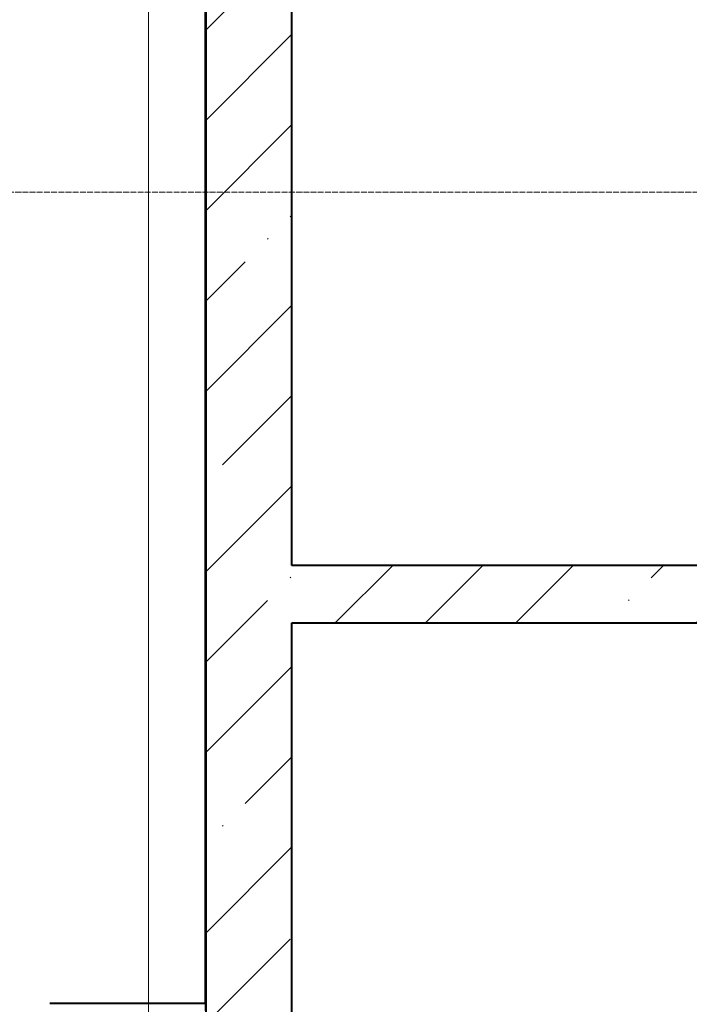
# Model space of a CAD drawing. Header units: millimetres. Extents: x 2069 to 83669, y 801 to 118701.
# Tile 5 of 145: x 6209 to 8541, y 44326 to 47754. Entities that reach past the tile are written whole.
import ezdxf

# ---------------------------------------------------------------- set-up
doc = ezdxf.new("R2010")
doc.units = ezdxf.units.MM
doc.linetypes.add('ADSK_Линия сетки', pattern=[25, 20, -2.5, 0, -2.5])
for name, color, linetype, lineweight in [('Оси', 7, 'Continuous', 9), ('Стены разрез', 7, 'Continuous', 40), ('Тонкие линии', 7, 'Continuous', 18)]:
    doc.layers.add(name, color=color, linetype=linetype, lineweight=lineweight)
pattern_1 = [(45, (0, 0), (-314.308964, 314.308964), []), (45, (314.3, 0), (-314.308964, 314.308964), [555.625, -111.125, 3.353, -107.772])]

# ---------------------------------------------------------------- blocks, each defined once
blk = doc.blocks.new('135_SLK_GD_AR_rvt-1-Оборудование_B2_-11_400__На лист секция 6_-11_400')
at = {"layer": 'Стены разрез', "color": 253, "true_color": 0xaaaaaa}
for p, q in [((-13051411.7, -9232952.3), (-13051411.7, -9246525.3)), ((-13051409.7, -9246525.3), (-13051409.7, -9232950.3)), ((-13051409.7, -9246525.3), (-13051952.6, -9246525.3)), ((-13051411.7, -9246525.3), (-13051409.7, -9246525.3)), ((-13051409.7, -9246550.3), (-13051409.7, -9246525.3))]:
    blk.add_line(p, q, dxfattribs=at)
blk = doc.blocks.new('135_SLK_K1-2-3_KR_rvt-1-Оборудование_B2_-11_400__На лист секция 6_-11_400')
at = {"layer": 'Стены разрез', "lineweight": 9, "true_color": 0xaaaaaa}
h = blk.add_hatch(dxfattribs=at)
h.set_pattern_fill('FP_6', color=253, style=0, pattern_type=2)
h.set_pattern_definition(pattern_1)
h.paths.add_polyline_path([(-13051409.7, -9250300.3), (-13051109.7, -9250300.3), (-13051109.7, -9249050.3), (-13051409.7, -9249050.3), (-13051409.7, -9249800.3)])
h.paths.add_polyline_path([(-13051277.3, -9248050.3), (-13051109.7, -9248050.3), (-13051109.7, -9233500.3), (-13051409.7, -9233500.3), (-13051409.7, -9248050.3), (-13051282.3, -9248050.3)])
h = blk.add_hatch(dxfattribs=at)
h.set_pattern_fill('FP_6', color=253, style=0, pattern_type=2)
h.set_pattern_definition(pattern_1)
h.paths.add_polyline_path([(-13048559.7, -9245200.3), (-13048559.7, -9245000.3), (-13051109.7, -9245000.3), (-13051109.7, -9245200.3)])
at = {"layer": 'Стены разрез', "color": 253, "true_color": 0xaaaaaa}
for p, q in [((-13051409.7, -9233500.3), (-13051409.7, -9246680.3)), ((-13051109.7, -9245000.3), (-13051109.7, -9242450.3)), ((-13048559.7, -9245000.3), (-13051109.7, -9245000.3)), ((-13051109.7, -9247750.3), (-13051109.7, -9245200.3)), ((-13051109.7, -9245200.3), (-13048559.7, -9245200.3))]:
    blk.add_line(p, q, dxfattribs=at)
blk = doc.blocks.new('A$C946fac60')
at = {"layer": 'Оси', "color": 253, "linetype": 'ADSK_Линия сетки', "true_color": 0xaaaaaa}
for p, q in [((3702.7, 800), (3702.7, 46886.1)), ((78533.6, 24331.6), (800, 24331.6))]:
    blk.add_line(p, q, dxfattribs=at)
at = {"layer": 'Тонкие линии', "color": 253, "true_color": 0xaaaaaa}
blk.add_line((3702.7, 17661.6), (3702.7, 34931.6), dxfattribs=at)
at = {"lineweight": 5}
for name in ['135_SLK_GD_AR_rvt-1-Оборудование_B2_-11_400__На лист секция 6_-11_400', '135_SLK_K1-2-3_KR_rvt-1-Оборудование_B2_-11_400__На лист секция 6_-11_400']:
    blk.add_blockref(name, (13055312.4, 9268031.9), dxfattribs=at)

msp = doc.modelspace()

# ---------------------------------------------------------------- block references
msp.add_blockref('A$C946fac60', (2954.3, 22822.3))

doc.saveas('drawing.dxf')
